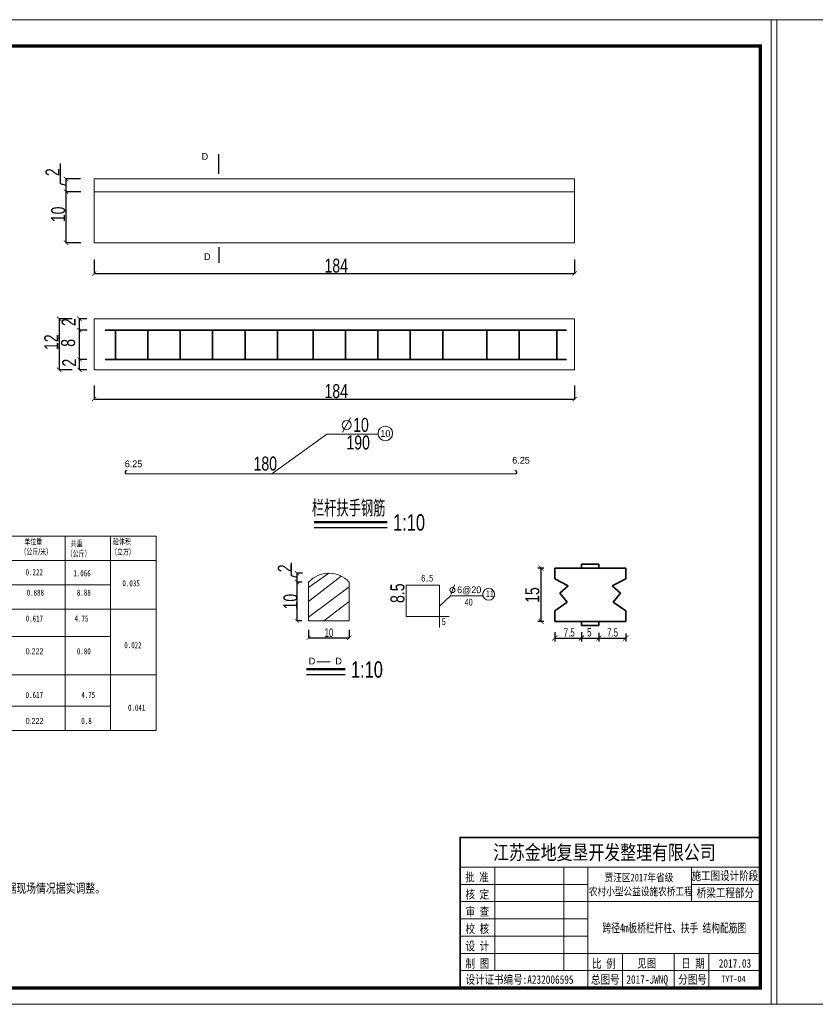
# Model space of a CAD drawing. Header units: inches. Extents: x 458935 to 468251, y 259207 to 260536.
# Tile 10 of 16: x 464076 to 464928, y 259207 to 260262. Entities that reach past the tile are written whole.
import ezdxf

# ---------------------------------------------------------------- set-up
doc = ezdxf.new("R2010")
doc.units = ezdxf.units.IN
doc.header["$MEASUREMENT"] = 0
doc.layers.get('0').update_dxf_attribs({"lineweight": 15})
for name, color, linetype in [('1', 7, 'Continuous'), ('LOCKUP', 7, 'Continuous'), ('PUB_TEXT', 7, 'Continuous')]:
    doc.layers.add(name, color=color, linetype=linetype)
for name, color, linetype, lineweight in [('BM1', 7, 'Continuous', 15), ('文字', 7, 'Continuous', 20), ('细实线', 4, 'Continuous', 25)]:
    doc.layers.add(name, color=color, linetype=linetype, lineweight=lineweight)
doc.styles.add('HZTXT', font='hztxt_e.shx', dxfattribs={"width": 0.75, "bigfont": 'hztxt.shx'})
doc.styles.get("Standard").update_dxf_attribs({"font": 'hztxt_e.shx', "width": 0.7, "bigfont": 'hztxt.shx'})
doc.styles.add('图框', font='SIMFANG.TTF', dxfattribs={"width": 0.8, "height": 4})
doc.styles.add('样式 1', font='hztxt_e.shx', dxfattribs={"bigfont": 'hztxt.shx'})

# ---------------------------------------------------------------- blocks, each defined once
blk = doc.blocks.new('_ArchTick')
at = {"color": 0, "linetype": 'ByBlock', "const_width": 0.15}
blk.add_lwpolyline([(-0.5, -0.5), (0.5, 0.5)], dxfattribs=at)
blk = doc.blocks.new('123123')
at = {"layer": 'BM1', "linetype": 'Continuous'}
for p, q in [((0, 3000.3), (-4242.8, 3000.3)), ((-4242.8, 3000.3), (-4242.8, 0)), ((-4242.8, 3000.3), (-4242.8, 0)), ((-4242.8, 3000.3), (-4242.8, 0)), ((0, 3000.3), (0, 0)), ((-4242.8, 0), (0, 0))]:
    blk.add_line(p, q, dxfattribs=at)
at = {"layer": 'BM1', "color": 0, "linetype": 'Continuous'}
for p, q in [((0, 2970), (0, 0)), ((0, 2970), (0, 0)), ((0, 2970), (0, 0)), ((0, 2970), (0, 0)), ((0, 2970), (0, 0)), ((-964.6, 508.1), (-50, 508.1)), ((-964.6, 508.1), (-964.6, 50)), ((-964.6, 50), (-964.6, 508.1)), ((-964.6, 418), (-50, 418)), ((-859.5, 102.6), (-859.5, 418)), ((-649.2, 418), (-649.2, 102.6)), ((-575.7, 418), (-575.7, 50)), ((-260.3, 312.8), (-260.3, 418)), ((-964.6, 365.4), (-575.7, 365.4)), ((-260.3, 365.4), (-50, 365.4)), ((-964.6, 312.8), (-50, 312.8)), ((-964.6, 260.3), (-575.7, 260.3)), ((-964.6, 207.7), (-575.7, 207.7)), ((-964.6, 155.1), (-50, 155.1)), ((-470.5, 155.1), (-470.5, 50)), ((-312.8, 155.1), (-312.8, 50)), ((-207.7, 155.1), (-207.7, 102.6)), ((-207.7, 50), (-207.7, 155.1)), ((-964.6, 102.6), (-50, 102.6))]:
    blk.add_line(p, q, dxfattribs=at)
at = {"layer": 'BM1', "color": 0, "linetype": 'Continuous', "const_width": 10}
blk.add_lwpolyline([(-4075, 50), (-4075, 2920), (-50, 2920), (-50, 50)], close=True, dxfattribs=at)
at = {"layer": 'BM1', "color": 0, "linetype": 'Continuous', "const_width": 5.26}
blk.add_lwpolyline([(-50, 508.1), (-964.6, 508.1), (-964.6, 50)], dxfattribs=at)
at = {"layer": '1', "color": 7, "linetype": 'Continuous', "style": '图框', "width": 0.8}
for s, height, p in [('江苏金地复垦开发整理有限公司 ', 44.412, (-864.8, 440.6)), ('批 准', 25.91, (-949.9, 374.3)), ('贾汪区2017年省级', 23.55, (-524.9, 374.6)), ('核 定', 25.91, (-948.6, 322)), ('农村小型公益设施农桥工程', 23.552, (-572.7, 332)), ('审 查', 25.91, (-948.6, 269.4)), ('校 核', 25.91, (-948.6, 216.9)), ('设 计', 25.91, (-948.6, 164.3)), ('制 图', 25.91, (-948.3, 111)), ('比 例', 25.91, (-562.8, 110.7)), ('见图', 25.91, (-425.5, 111.6)), ('日 期', 25.91, (-291.5, 111.6)), ('2017.03', 25.91, (-176.9, 111.6)), ('设计证书编号:A232006595 ', 25.907, (-948.6, 62.5)), ('总图号', 25.91, (-566.2, 62.7)), ('分图号', 25.91, (-300.2, 62.7)), ('2017-JWNQ', 25.91, (-458.5, 62.7))]:
    blk.add_text(s, height=height, dxfattribs=at).set_placement(p)
at = {"layer": '1', "color": 7, "linetype": 'Continuous', "char_height": 25.91, "width": 215.182, "attachment_point": 5, "style": '图框'}
for s, insert in [('施工图设计阶段', (-158.3, 390.1)), ('桥梁工程部分', (-156.7, 338.1))]:
    blk.add_mtext(s, dxfattribs=dict(at, insert=insert))
blk = doc.blocks.new('k')
at = {"layer": 'LOCKUP', "xscale": 0.9939999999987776, "yscale": 0.9940000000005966, "zscale": 0.9939999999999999}
blk.add_blockref('123123', (4217.4, 0), dxfattribs=at)

msp = doc.modelspace()

# ---------------------------------------------------------------- linework, layer by layer
at = {"lineweight": -3}
for p, q in [((464289.662, 260096.896), (464289.662, 260117.756)), ((464119.95, 260086.298), (464119.95, 260107.813)), ((464126.004, 260084.481), (464119.95, 260086.298)), ((464141.586, 260091.323), (464125.553, 260091.323)), ((464126.004, 260077.64), (464126.004, 260091.323)), ((464141.811, 260077.64), (464125.553, 260077.64)), ((464141.811, 260077.64), (464125.553, 260077.64)), ((464126.004, 260022.941), (464126.004, 260077.64)), ((464141.811, 260022.941), (464125.553, 260022.941)), ((464289.662, 260018.325), (464289.662, 260001.637)), ((464156.013, 260005.139), (464156.013, 259989.632)), ((464670.561, 260005.139), (464670.561, 259989.632)), ((464156.013, 259990.083), (464670.561, 259990.083)), ((464132.367, 259941.559), (464118.124, 259941.559)), ((464118.575, 259941.559), (464118.575, 259886.86)), ((464148.359, 259941.559), (464139.934, 259941.559)), ((464140.385, 259929.541), (464140.385, 259941.559)), ((464140.385, 259897.853), (464140.385, 259939.097)), ((464148.584, 259929.541), (464139.934, 259929.541)), ((464148.584, 259929.541), (464139.934, 259929.541)), ((464140.385, 259897.853), (464140.385, 259929.541)), ((464148.116, 259897.853), (464139.934, 259897.853)), ((464148.116, 259897.853), (464139.934, 259897.853)), ((464140.385, 259886.86), (464140.385, 259897.853)), ((464132.367, 259886.86), (464118.124, 259886.86)), ((464148.116, 259886.86), (464139.934, 259886.86)), ((464156.013, 259870.21), (464156.013, 259855.201)), ((464670.561, 259870.21), (464670.561, 259855.201)), ((464156.013, 259855.652), (464670.561, 259855.652)), ((464391.665, 259718.25), (464469.923, 259718.25)), ((464367.258, 259666.219), (464367.258, 259680.285)), ((464637.551, 259674.559), (464631.109, 259674.559)), ((464634.719, 259617.527), (464634.719, 259674.559)), ((464373.313, 259664.403), (464367.258, 259666.219)), ((464379.292, 259669.113), (464372.861, 259669.113)), ((464373.313, 259659.693), (464373.313, 259669.113)), ((464378.603, 259659.693), (464372.861, 259659.693)), ((464378.603, 259659.693), (464372.861, 259659.693)), ((464373.313, 259618.129), (464373.313, 259659.693)), ((464378.603, 259618.129), (464372.861, 259618.129)), ((464385.746, 259608.5), (464385.746, 259599.444)), ((464429.278, 259608.5), (464429.278, 259599.444)), ((464637.551, 259617.527), (464631.109, 259617.527)), ((464385.746, 259599.895), (464429.278, 259599.895)), ((464649.263, 259606.081), (464649.263, 259596.091)), ((464649.263, 259599.701), (464677.943, 259599.701)), ((464677.943, 259606.081), (464677.943, 259596.091)), ((464677.943, 259606.081), (464677.943, 259596.091)), ((464677.943, 259599.701), (464722.406, 259599.701)), ((464677.943, 259599.701), (464696.626, 259599.701)), ((464696.626, 259605.359), (464696.626, 259596.091)), ((464696.626, 259605.359), (464696.626, 259596.091)), ((464696.626, 259599.701), (464725.306, 259599.701)), ((464725.306, 259604.637), (464725.306, 259596.091)), ((464383.391, 259560.796), (464424.77, 259560.796))]:
    msp.add_line(p, q, dxfattribs=at)
for p, q in [((464156.013, 260091.323), (464156.013, 260022.941)), ((464156.013, 260091.323), (464670.561, 260091.323)), ((464670.561, 260022.941), (464670.561, 260091.323)), ((464156.013, 260077.64), (464670.561, 260077.64)), ((464156.013, 260022.941), (464670.561, 260022.941)), ((464156.013, 259941.559), (464670.561, 259941.559)), ((464156.013, 259941.559), (464156.013, 259886.86)), ((464670.561, 259941.559), (464670.561, 259886.86)), ((464156.013, 259886.86), (464670.561, 259886.86)), ((464430.624, 259835.657), (464422.1, 259820.292)), ((464346.468, 259775.596), (464405.384, 259818.213)), ((464405.384, 259818.213), (464460.105, 259818.213)), ((464460.105, 259818.213), (464460.091, 259818.471)), ((464189.942, 259775.596), (464607.942, 259775.596)), ((463604.431, 259708.705), (464222.342, 259708.705)), ((464124.872, 259500.769), (464124.872, 259708.705)), ((464173.607, 259500.769), (464173.607, 259708.705)), ((464222.342, 259500.769), (464222.342, 259708.705)), ((463604.431, 259682.713), (464222.342, 259682.713)), ((464407.512, 259669.113), (464385.746, 259653.983)), ((464420.497, 259666.142), (464385.746, 259638.911)), ((463650.975, 259656.721), (464173.607, 259656.721)), ((464385.746, 259659.693), (464385.746, 259659.693)), ((464385.746, 259659.693), (464385.746, 259618.129)), ((464429.278, 259654.501), (464385.746, 259621.882)), ((464429.278, 259618.129), (464429.278, 259659.693)), ((464490.163, 259656.445), (464525.909, 259656.445)), ((464525.909, 259656.445), (464490.163, 259656.445)), ((464490.163, 259656.445), (464490.163, 259622.892)), ((464525.909, 259656.445), (464525.909, 259610.986)), ((464542.125, 259656.683), (464538.003, 259646.392)), ((464429.278, 259638.911), (464401.99, 259618.129)), ((464525.909, 259633.715), (464537.852, 259645.056)), ((464537.852, 259645.056), (464572.398, 259645.056)), ((463604.431, 259630.729), (464222.342, 259630.729)), ((464385.746, 259618.129), (464429.278, 259618.129)), ((464490.163, 259622.892), (464536.28, 259622.892)), ((463650.975, 259601.446), (464173.607, 259601.446)), ((464394.449, 259574.358), (464408.738, 259574.358)), ((463604.431, 259560.153), (464222.342, 259560.153)), ((463650.975, 259526.761), (464173.607, 259526.761)), ((463604.431, 259500.769), (464222.342, 259500.769))]:
    msp.add_line(p, q)
at = {"lineweight": 35}
for p, q in [((464167.87, 259929.541), (464661.929, 259929.541)), ((464178.816, 259897.853), (464178.816, 259929.541)), ((464213.615, 259929.541), (464213.615, 259897.853)), ((464248.361, 259929.541), (464248.361, 259897.853)), ((464282.9, 259897.853), (464282.9, 259929.541)), ((464317.699, 259929.541), (464317.699, 259897.853)), ((464352.445, 259929.541), (464352.445, 259897.853)), ((464390.513, 259929.541), (464390.513, 259897.853)), ((464425.259, 259929.541), (464425.259, 259897.853)), ((464459.798, 259897.853), (464459.798, 259929.541)), ((464494.597, 259929.541), (464494.597, 259897.853)), ((464529.342, 259929.541), (464529.342, 259897.853)), ((464576.456, 259897.853), (464576.456, 259929.541)), ((464611.255, 259929.541), (464611.255, 259897.853)), ((464651.558, 259929.541), (464651.558, 259897.853)), ((464661.929, 259897.853), (464167.87, 259897.853)), ((464649.263, 259674.559), (464649.263, 259663.153)), ((464649.263, 259674.559), (464649.263, 259663.153)), ((464687.284, 259674.559), (464649.263, 259674.559)), ((464687.284, 259674.559), (464649.263, 259674.559)), ((464677.943, 259674.559), (464677.943, 259678.992)), ((464677.943, 259678.992), (464696.626, 259678.992)), ((464687.284, 259674.559), (464725.306, 259674.559)), ((464687.284, 259674.559), (464725.306, 259674.559)), ((464696.626, 259678.992), (464696.626, 259674.559)), ((464725.306, 259674.559), (464725.306, 259663.153)), ((464725.306, 259674.559), (464725.306, 259663.153)), ((464649.263, 259663.153), (464649.263, 259663.153)), ((464649.263, 259663.153), (464649.263, 259663.153)), ((464649.263, 259663.153), (464649.263, 259663.153)), ((464649.263, 259663.153), (464649.263, 259663.153)), ((464649.263, 259663.153), (464649.263, 259663.153)), ((464649.263, 259663.153), (464649.263, 259663.153)), ((464649.263, 259663.153), (464649.263, 259663.153)), ((464649.263, 259663.153), (464649.263, 259663.153)), ((464649.263, 259663.153), (464663.768, 259655.446)), ((464649.263, 259663.153), (464663.768, 259655.446)), ((464725.306, 259663.153), (464710.801, 259655.446)), ((464725.306, 259663.153), (464710.801, 259655.446)), ((464725.306, 259663.153), (464725.306, 259663.153)), ((464725.306, 259663.153), (464725.306, 259663.153)), ((464725.306, 259663.153), (464725.306, 259663.153)), ((464725.306, 259663.153), (464725.306, 259663.153)), ((464725.306, 259663.153), (464725.306, 259663.153)), ((464725.306, 259663.153), (464725.306, 259663.153)), ((464725.306, 259663.153), (464725.306, 259663.153)), ((464725.306, 259663.153), (464725.306, 259663.153)), ((464663.768, 259655.446), (464654.79, 259647.677)), ((464663.768, 259655.446), (464654.79, 259647.677)), ((464710.801, 259655.446), (464719.779, 259647.677)), ((464710.801, 259655.446), (464719.779, 259647.677)), ((464654.79, 259647.677), (464662.571, 259638.116)), ((464654.79, 259647.677), (464662.571, 259638.116)), ((464719.779, 259647.677), (464711.998, 259638.116)), ((464719.779, 259647.677), (464711.998, 259638.116)), ((464662.571, 259638.116), (464649.263, 259628.934)), ((464662.571, 259638.116), (464649.263, 259628.934)), ((464649.263, 259617.527), (464649.263, 259628.934)), ((464649.263, 259628.934), (464649.263, 259628.934)), ((464649.263, 259628.934), (464649.263, 259628.934)), ((464649.263, 259617.527), (464649.263, 259628.934)), ((464711.998, 259638.116), (464725.306, 259628.934)), ((464711.998, 259638.116), (464725.306, 259628.934)), ((464725.306, 259628.934), (464725.306, 259628.934)), ((464725.306, 259617.527), (464725.306, 259628.934)), ((464725.306, 259617.527), (464725.306, 259628.934)), ((464725.306, 259628.934), (464725.306, 259628.934)), ((464687.284, 259617.527), (464649.263, 259617.527)), ((464687.284, 259617.527), (464649.263, 259617.527)), ((464677.943, 259617.527), (464677.943, 259613.094)), ((464677.943, 259613.094), (464696.626, 259613.094)), ((464687.284, 259617.527), (464725.306, 259617.527)), ((464687.284, 259617.527), (464725.306, 259617.527)), ((464696.626, 259613.094), (464696.626, 259617.527))]:
    msp.add_line(p, q, dxfattribs=at)
at = {"lineweight": 50}
for p, q in [((464391.665, 259723.683), (464469.923, 259723.683)), ((464383.391, 259566.229), (464424.77, 259566.229))]:
    msp.add_line(p, q, dxfattribs=at)
for centre, radius in [((464426.46, 259827.882), 4.856), ((464467.901, 259818.765), 7.816), ((464539.705, 259651.076), 2.702), ((464578.595, 259646.527), 6.369)]:
    msp.add_circle(centre, radius)
at = {"lineweight": -3}
for centre, start, end in [((464190.894, 259777.196), 79.30399, 239.250453), ((464606.99, 259777.196), 300.749547, 100.69601)]:
    msp.add_arc(centre, 1.862, start, end, dxfattribs=at)
msp.add_arc((464407.512, 259639.258), 29.855, 43.193419, 136.806581)

# ---------------------------------------------------------------- block references
for p, xscale, yscale, zscale, rotation in [((464126.004, 260091.323), 4.692999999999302, 4.692999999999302, 4.693000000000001, 90), ((464126.004, 260077.64), 4.692999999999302, 4.692999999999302, 4.693000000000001, 90), ((464126.004, 260077.64), 4.692999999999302, 4.692999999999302, 4.693000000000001, 270), ((464126.004, 260022.941), 4.692999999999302, 4.692999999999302, 4.693000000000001, 270), ((464156.013, 259990.083), 4.692999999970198, 4.692999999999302, 4.693000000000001, 180), ((464118.575, 259941.559), 4.692999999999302, 4.692999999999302, 4.693000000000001, 90), ((464140.385, 259941.559), 4.692999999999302, 4.692999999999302, 4.693000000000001, 90), ((464140.385, 259929.541), 4.692999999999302, 4.692999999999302, 4.693000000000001, 90), ((464140.385, 259929.541), 4.692999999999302, 4.692999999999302, 4.693000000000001, 270), ((464140.385, 259897.853), 4.692999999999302, 4.692999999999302, 4.693000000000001, 90), ((464140.385, 259897.853), 4.692999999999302, 4.692999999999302, 4.693000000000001, 270), ((464118.575, 259886.86), 4.692999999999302, 4.692999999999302, 4.693000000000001, 270), ((464140.385, 259886.86), 4.692999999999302, 4.692999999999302, 4.693000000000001, 270), ((464156.013, 259855.652), 4.692999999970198, 4.692999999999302, 4.693000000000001, 180), ((464373.313, 259669.113), 4.692999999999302, 4.692999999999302, 4.693000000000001, 90), ((464634.719, 259674.559), 5.415000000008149, 5.415000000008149, 5.415, 90), ((464373.313, 259659.693), 4.692999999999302, 4.692999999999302, 4.693000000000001, 90), ((464373.313, 259659.693), 4.692999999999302, 4.692999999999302, 4.693000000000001, 270), ((464373.313, 259618.129), 4.692999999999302, 4.692999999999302, 4.693000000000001, 270), ((464634.719, 259617.527), 5.415000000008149, 5.415000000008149, 5.415, 270), ((464385.746, 259599.895), 4.692999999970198, 4.692999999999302, 4.693000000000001, 180), ((464649.263, 259599.701), 5.414999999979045, 5.415000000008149, 5.415, 180), ((464677.943, 259599.701), 5.414999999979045, 5.415000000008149, 5.415, 180), ((464696.626, 259599.701), 5.414999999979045, 5.415000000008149, 5.415, 180)]:
    msp.add_blockref('_ArchTick', p, dxfattribs=dict(at, xscale=xscale, yscale=yscale, zscale=zscale, rotation=rotation))
for p, xscale, yscale, zscale in [((464670.561, 259990.083), 4.692999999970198, 4.692999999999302, 4.693000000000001), ((464670.561, 259855.652), 4.692999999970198, 4.692999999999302, 4.693000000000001), ((464429.278, 259599.895), 4.692999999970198, 4.692999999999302, 4.693000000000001), ((464677.943, 259599.701), 5.414999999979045, 5.415000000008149, 5.415), ((464696.626, 259599.701), 5.414999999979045, 5.415000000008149, 5.415), ((464725.306, 259599.701), 5.414999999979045, 5.415000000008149, 5.415)]:
    msp.add_blockref('_ArchTick', p, dxfattribs=dict(at, xscale=xscale, yscale=yscale, zscale=zscale))
at = {"layer": '细实线', "xscale": 0.3535714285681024, "yscale": 0.3535714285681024, "zscale": 0.3535714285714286}
for p in [(463395.99, 259207.455), (464880.98, 259207.455)]:
    msp.add_blockref('k', p, dxfattribs=at)

# ---------------------------------------------------------------- texts
for s, p in [('D', (464271.215, 260111.843)), ('D', (464273.714, 260004.483)), ('10', (464462.543, 259815.134)), ('6.25', (464188.837, 259782.649)), ('6.25', (464603.799, 259786.489)), ('6@20', (464544.771, 259647.761)), ('D', (464385.887, 259571.453)), ('D', (464414.428, 259571.453))]:
    msp.add_text(s, height=7.22).set_placement(p)
at = {"style": '样式 1', "width": 0.75}
msp.add_text('    4、此图为跨径4m板桥栏杆柱、扶手 结构配筋图，其余跨径板桥栏杆柱、扶手根据现场情况据实调整。', height=11.25, dxfattribs=at).set_placement((463676.606, 259325.763))
at = {"attachment_point": 1}
for s, insert, char_height, width in [('{\\fￋￎￌ￥|b0|i0|c134|p2;  单位重\\P（公斤/米）}', (464077.083, 259706.162), 6.498, 59.35839), ('{\\fￋￎￌ￥|b0|i0|c134|p2;  共重\\P（公斤）}', (464126.721, 259704.217), 6.498, 37.87785), ('{\\fￋￎￌ￥|b0|i0|c134|p2; 砼体积\\P（立方）}', (464174.185, 259706.162), 6.498, 37.87785), ('{\\fSimSun|b0|i0|c134|p2;0.222}', (464082.659, 259673.425), 6.498, 37.87785), ('{\\fSimSun|b0|i0|c134|p2;1.066}', (464133.842, 259672.326), 6.498, 37.87785), ('{\\fSimSun|b0|i0|c134|p2;0.035}', (464186.358, 259661.569), 6.498, 37.87785), ('6{\\fSimSun|b0|i0|c134|p2;.}5', (464506.341, 259667.381), 7.22, 222.8063), ('{\\fSimSun|b0|i0|c134|p2;0.888}', (464083.837, 259651.586), 6.498, 37.87785), ('{\\fSimSun|b0|i0|c134|p2;8.88}', (464137.622, 259651.586), 6.498, 37.87785), ('11', (464575.571, 259650.776), 7.22, 37.29858), ('40', (464552.873, 259641.709), 7.22, 5.73313), ('{\\fSimSun|b0|i0|c134|p2;0.617}', (464082.718, 259623.835), 6.498, 37.87785), ('{\\fSimSun|b0|i0|c134|p2;4.75}', (464135.047, 259623.835), 6.498, 37.87785), ('5', (464528.351, 259620.774), 7.22, 222.8063), ('{\\fￋￎￌ￥|b0|i0|c134|p2;0.222}', (464082.718, 259588.761), 6.498, 37.87785), ('{\\fSimSun|b0|i0|c134|p2;0.80}', (464137.648, 259588.761), 6.498, 37.87785), ('{\\fSimSun|b0|i0|c134|p2;0.022}', (464188.335, 259595.329), 6.498, 37.87785), ('{\\fSimSun|b0|i0|c134|p2;0.617}', (464082.718, 259541.951), 6.498, 37.87785), ('{\\fSimSun|b0|i0|c134|p2;4.75}', (464142.325, 259541.951), 6.498, 37.87785), ('{\\fSimSun|b0|i0|c134|p2;0.041}', (464192.352, 259528.426), 6.498, 37.87785), ('{\\fￋￎￌ￥|b0|i0|c134|p2;0.222}', (464082.718, 259514.118), 6.498, 37.87785), ('{\\fSimSun|b0|i0|c134|p2;0.8}', (464142.325, 259514.118), 6.498, 37.87785)]:
    msp.add_mtext(s, dxfattribs=dict(at, insert=insert, char_height=char_height, width=width))
at = {"lineweight": -3, "char_height": 9.025, "attachment_point": 5}
for s, insert in [('10', (464407.512, 259605.386)), ('7.5', (464664.819, 259605.688)), ('5', (464686.378, 259605.856)), ('7.5', (464711.253, 259605.688))]:
    msp.add_mtext(s, dxfattribs=dict(at, insert=insert))
at = {"layer": 'PUB_TEXT', "style": 'HZTXT', "width": 0.75}
for s, p in [('2', (464118.972, 260094.421)), ('10', (464125.026, 260045.026)), ('2', (464136.242, 259933.763)), ('12', (464117.597, 259908.193)), ('8', (464135.664, 259911.622)), ('2', (464136.808, 259890.4)), ('2', (464367.73, 259670.22)), ('8.5', (464488.328, 259637.251)), ('15', (464632.772, 259637.405)), ('10', (464373.785, 259630.273))]:
    msp.add_text(s, height=15, rotation=90, dxfattribs=at).set_placement(p)
for s, height, p in [('184', 15, (464402.758, 259991.061)), ('184', 15, (464402.758, 259856.63)), ('10', 15, (464433.442, 259820.489)), ('190', 15, (464426.238, 259801.619)), ('180', 15, (464326.773, 259779.079)), ('栏杆扶手钢筋', 17.5, (464389.275, 259729.833)), ('1:10', 17.5, (464476.247, 259714.727)), ('1:10', 17.5, (464431.093, 259557.273))]:
    msp.add_text(s, height=height, dxfattribs=at).set_placement(p)
at = {"layer": '文字', "linetype": 'Continuous', "style": '图框'}
for s, height, width, p in [('跨径4m板桥栏杆柱、扶手 结构配筋图', 9.54643, 0.7, (464700.389, 259284.494)), ('TYT-04', 6.6288, 0.8, (464827.69, 259231.418))]:
    msp.add_text(s, height=height, dxfattribs=dict(at, width=width)).set_placement(p)

doc.saveas('drawing.dxf')
